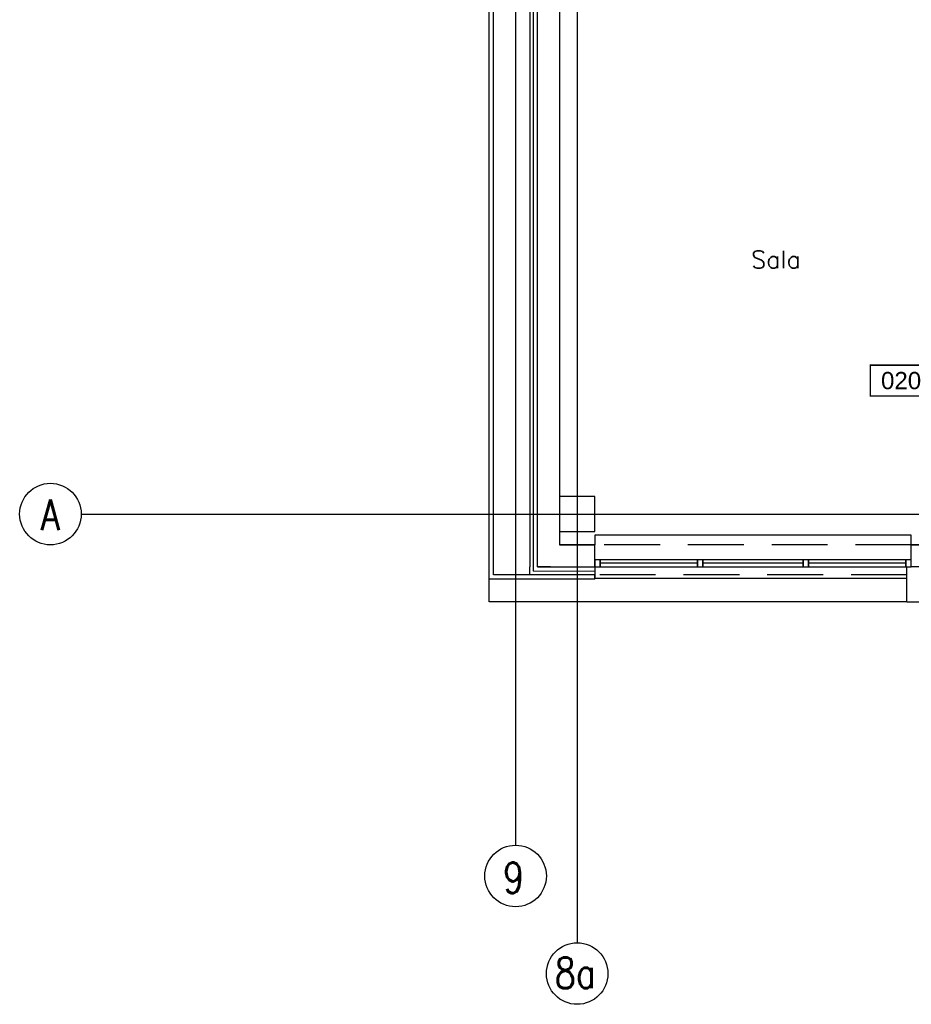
# Model space of a CAD drawing. Header units: centimetres. Extents: x -228435 to 111511, y -89367 to 428125.
# Tile 7 of 216: x -77480 to -67340, y -577 to 10624. Entities that reach past the tile are written whole.
import ezdxf
from ezdxf.enums import TextEntityAlignment as Align

# ---------------------------------------------------------------- set-up
doc = ezdxf.new("R2010")
doc.units = ezdxf.units.CM
doc.header["$LTSCALE"] = 50
doc.linetypes.add('DASHDOT2', pattern=[12.7, 6.35, -3.175, 0, -3.175])
doc.linetypes.add('HIDDEN', pattern=[9.525, 6.35, -3.175])
doc.layers.get('0').update_dxf_attribs({"color": 8})
for name, color, linetype in [('ARCH_INFO_AREA_ETYKIETY_200', 8, 'Continuous'), ('ARCH_INFO_OPISY_IST', 8, 'Continuous'), ('ARCH_INFO_OSIE_IST', 8, 'DASHDOT2'), ('ARCH_INFO_OSIE_OPISY_IST', 8, 'Continuous'), ('ARCH_MUROWANE_IST', 8, 'Continuous'), ('ARCH_NIEWIDOK_IST', 8, 'HIDDEN'), ('ARCH_OCIEPLENIE_IST', 8, 'Continuous'), ('ARCH_PRZEKROJOWE_IST', 8, 'Continuous'), ('ARCH_WIDOK_IST', 8, 'Continuous'), ('ARCH_ŚLUSARKA_OKNA_IST', 8, 'Continuous'), ('ARCH_ŻELBET_IST', 8, 'Continuous'), ('Osie rzutów$0$ARCH_INFO_OSIE_OPISY_IST', 8, 'Continuous')]:
    doc.layers.add(name, color=color, linetype=linetype)
doc.styles.add('Arial', font='ARIAL.TTF')
doc.styles.add('ROMANS-250-CM', font='romans.shx', dxfattribs={"width": 0.8, "height": 50})
doc.styles.add('ROMANS-50-CM', font='romans.shx', dxfattribs={"width": 0.8, "height": 10})

# ---------------------------------------------------------------- blocks, each defined once
blk = doc.blocks.new('etykieta_numer')
at = {"color": 0, "linetype": 'ByBlock', "const_width": 2.44}
blk.add_lwpolyline([(-50, -50), (-50, 0), (50, 0), (50, -50)], close=True, dxfattribs=at)
at = {"color": 0, "linetype": 'ByBlock', "style": 'Arial'}
blk.add_attdef('AECAREA:NUMBER', text='', height=28, dxfattribs=at).set_placement((0, -25), align=Align.MIDDLE)
blk = doc.blocks.new('Osie rzutów')
at = {"layer": 'ARCH_INFO_OSIE_IST', "ltscale": 10}
for p, q in [((4930, 12510), (4930, 4623.3)), ((5000, 12510), (5000, 4512.3)), ((4436, 5000), (15156.5, 5000))]:
    blk.add_line(p, q, dxfattribs=at)
at = {"layer": 'ARCH_INFO_OSIE_OPISY_IST'}
for centre in [(4401, 5000), (4930, 4588.3), (5000, 4477.3)]:
    blk.add_circle(centre, 35, dxfattribs=at)
at = {"layer": 'ARCH_INFO_OSIE_OPISY_IST', "style": 'ROMANS-250-CM', "width": 0.8}
for s, p in [('A', (4390.1, 4981.6)), ('9', (4915.6, 4568.8)), ('8a', (4974.5, 4460.5))]:
    blk.add_text(s, height=35, dxfattribs=at).set_placement(p)

msp = doc.modelspace()

# ---------------------------------------------------------------- linework, layer by layer
at = {"layer": 'ARCH_MUROWANE_IST', "ltscale": 4}
for p, q in [((-71340, 4650, 630), (-70940, 4650, 630)), ((-62740, 4650, 630), (-67340, 4650, 630)), ((-71590, 4400, 630), (-70940, 4400, 630))]:
    msp.add_line(p, q, dxfattribs=at)
at = {"layer": 'ARCH_MUROWANE_IST', "ltscale": 4, "elevation": 630}
for points in [[(-71444.09692, 4400), (-71590, 4400), (-71590, 11150), (-71340, 11150), (-71340, 4650)], [(-71444.09692, 4400), (-71444.09692, 4400), (-70940, 4400), (-70940, 4650), (-71340, 4650)], [(-62740, 4400), (-62740, 4400), (-67340, 4400), (-67340, 4650), (-62740, 4650)]]:
    msp.add_lwpolyline(points, dxfattribs=at)
at = {"layer": 'ARCH_NIEWIDOK_IST', "ltscale": 2}
for p, q in [((-67340, 4650, 630), (-70940, 4650, 630)), ((-67390, 4310, 630), (-70940, 4310, 630))]:
    msp.add_line(p, q, dxfattribs=at)
at = {"layer": 'ARCH_OCIEPLENIE_IST'}
for q in [(-71635, 11150, 630), (-70940, 4355, 630)]:
    msp.add_line((-71635, 4350, 630), q, dxfattribs=at)
at = {"layer": 'ARCH_PRZEKROJOWE_IST', "ltscale": 4}
for p, q in [((-72140, 4260, 630), (-72140, 11200, 630)), ((-72090, 4310, 630), (-72090, 11150, 630)), ((-67390, 4000, 630), (-67390, 4400, 630)), ((-70940, 4260, 630), (-72140, 4260, 630)), ((-72140, 4000, 630), (-72140, 4260, 630)), ((-71640, 4310, 630), (-72090, 4310, 630)), ((-70940, 4260, 630), (-70940, 4310, 630)), ((-67390, 4000, 630), (-72140, 4000, 630)), ((-67390, 4000, 630), (-62690, 4000, 630))]:
    msp.add_line(p, q, dxfattribs=at)
at = {"layer": 'ARCH_PRZEKROJOWE_IST', "ltscale": 4, "elevation": 630}
for points in [[(-71590, 11150), (-71680, 11150), (-71680, 4400), (-71680, 4400)], [(-70940, 4400), (-70940, 4310), (-71680, 4310), (-71680, 4400)]]:
    msp.add_lwpolyline(points, dxfattribs=at)
at = {"layer": 'ARCH_WIDOK_IST', "elevation": 630}
for points in [[(-67340, 4650), (-67340, 4760), (-70940, 4760), (-70940, 4650)], [(-70940, 4310), (-70940, 4270), (-67390, 4270)]]:
    msp.add_lwpolyline(points, dxfattribs=at)
at = {"layer": 'ARCH_ŚLUSARKA_OKNA_IST'}
for p, q in [((-69770, 4440, 630), (-70880, 4440, 630)), ((-68570, 4440, 630), (-69710, 4440, 630)), ((-67400.68171, 4440, 630), (-68510, 4440, 630))]:
    msp.add_line(p, q, dxfattribs=at)
at = {"layer": 'ARCH_ŚLUSARKA_OKNA_IST', "elevation": 630}
for points in [[(-70880, 4480), (-70940, 4480), (-70940, 4400), (-70880, 4400)], [(-69770, 4480), (-70880, 4480), (-70880, 4400), (-69770, 4400)], [(-69710, 4480), (-69770, 4480), (-69770, 4400), (-69710, 4400)], [(-68570, 4480), (-69710, 4480), (-69710, 4400), (-68570, 4400)], [(-68510, 4480), (-68570, 4480), (-68570, 4400), (-68510, 4400)], [(-67400.68171, 4480), (-68510, 4480), (-68510, 4400), (-67400.68171, 4400)], [(-67340.68171, 4480), (-67400.68171, 4480), (-67400.68171, 4400), (-67340.68171, 4400)]]:
    msp.add_lwpolyline(points, close=True, dxfattribs=at)
at = {"layer": 'ARCH_ŻELBET_IST', "ltscale": 4, "elevation": 630}
msp.add_lwpolyline([(-71340, 4800), (-70940, 4800), (-70940, 5200), (-71340, 5200)], close=True, dxfattribs=at)

# ---------------------------------------------------------------- block references
at = {"layer": 'ARCH_INFO_AREA_ETYKIETY_200', "linetype": 'Continuous', "lineweight": -3, "xscale": 7, "yscale": 7, "zscale": 10}
msp.add_blockref('etykieta_numer', (-67456.03045, 6693.87146, 630), dxfattribs=at).add_auto_attribs({'AECAREA:NUMBER': '020'})
at = {"layer": 'Osie rzutów$0$ARCH_INFO_OSIE_OPISY_IST', "xscale": 10, "yscale": 10, "zscale": 10}
msp.add_blockref('Osie rzutów', (-121140, -45000, 630), dxfattribs=at)

# ---------------------------------------------------------------- texts
at = {"layer": 'ARCH_INFO_OPISY_IST', "insert": (-69161.09223, 7995.88341, 630), "char_height": 200, "width": 2796.2290174, "attachment_point": 1, "style": 'ROMANS-50-CM'}
msp.add_mtext('{\\W1;Sala}', dxfattribs=at)

doc.saveas('drawing.dxf')
